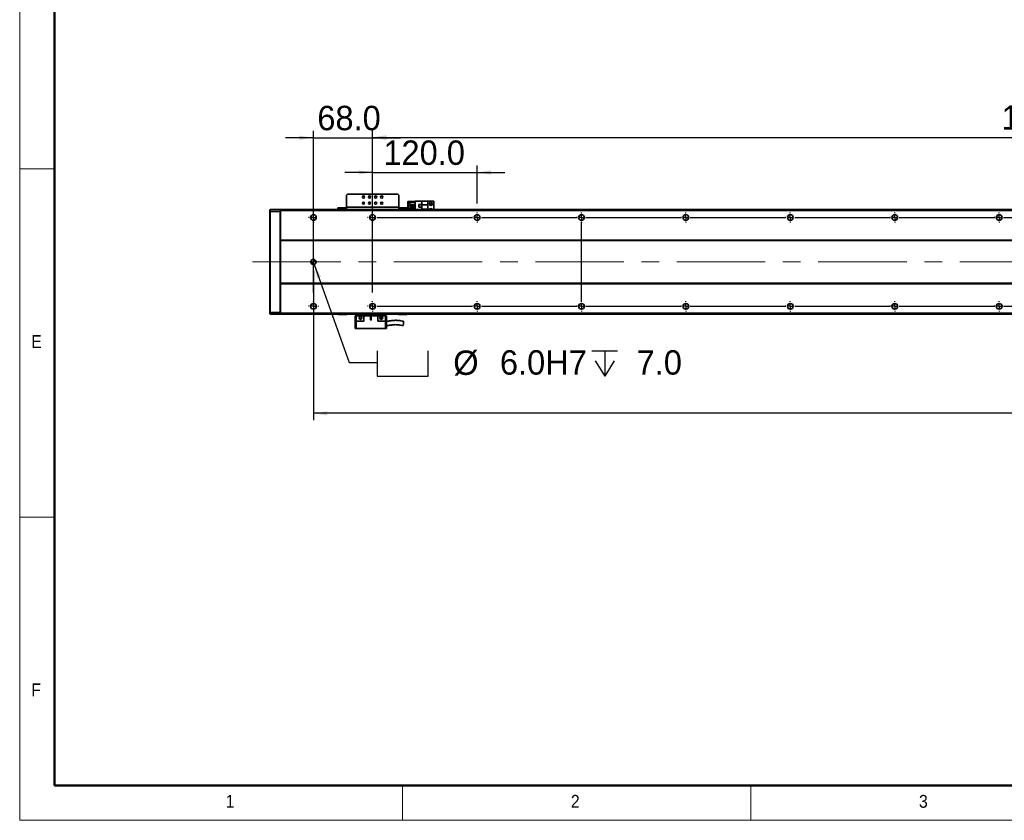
# Model space of a CAD drawing. Header units: millimetres. Extents: x 40 to 3320, y 40 to 2336.
# Tile 1 of 12: x 40 to 1171, y 40 to 959. Entities that reach past the tile are written whole.
import ezdxf

# ---------------------------------------------------------------- set-up
doc = ezdxf.new("R2010")
doc.units = ezdxf.units.MM
doc.header["$LTSCALE"] = 8
doc.linetypes.add('CENTERX2', pattern=[20.32, 12.7, -2.54, 2.54, -2.54])
doc.layers.add('黑色实线', color=7, linetype='Continuous')
doc.styles.add('SLDTEXTSTYLE1', font='Gothic.ttf', dxfattribs={"width": 0.913})
doc.styles.add('SLDTEXTSTYLE8', font='txt')
doc.styles.add('SLDTEXTSTYLE9', font='txt', dxfattribs={"bigfont": 'bigfont'})
doc.dimstyles.new('SLDDIMSTYLE0', dxfattribs={"dimtxt": 28, "dimasz": 16, "dimexe": 0, "dimexo": 0.0625, "dimgap": 7, "dimtad": 2, "dimdec": 1, "dimrnd": 1e-09, "dimzin": 4, "dimdsep": 46, "dimtxsty": 'SLDTEXTSTYLE8', "dimsah": 1, "dimcen": 0.09, "dimadec": 0, "dimazin": 1, "dimtfac": 1, "dimtdec": 1, "dimtmove": 0, "dimatfit": 0, "dimfxl": 0, "dimfrac": 2, "dimtolj": 1, "dimtzin": 12, "dimarcsym": 0})
doc.dimstyles.new('SLDDIMSTYLE4', dxfattribs={"dimtxt": 28, "dimasz": 16, "dimexe": 0, "dimexo": 0.0625, "dimgap": 7, "dimtad": 0, "dimtih": 1, "dimtoh": 1, "dimdec": 1, "dimrnd": 1e-09, "dimzin": 4, "dimdsep": 46, "dimtxsty": 'SLDTEXTSTYLE8', "dimsah": 1, "dimcen": 0, "dimadec": 0, "dimazin": 1, "dimtfac": 1, "dimtdec": 1, "dimtofl": 0, "dimtmove": 0, "dimatfit": 3, "dimfxl": 0, "dimfrac": 2, "dimtolj": 1, "dimtzin": 12, "dimarcsym": 0})
doc.dimstyles.new('SLDDIMSTYLE5', dxfattribs={"dimtxt": 28, "dimasz": 16, "dimexe": 0, "dimexo": 0.0625, "dimgap": 7, "dimtad": 2, "dimdec": 1, "dimrnd": 1e-09, "dimzin": 4, "dimdsep": 46, "dimtxsty": 'SLDTEXTSTYLE8', "dimsah": 1, "dimcen": 0.09, "dimadec": 0, "dimazin": 1, "dimtfac": 1, "dimtdec": 1, "dimtofl": 0, "dimtmove": 0, "dimatfit": 3, "dimfxl": 0, "dimfrac": 2, "dimtolj": 1, "dimtzin": 12, "dimarcsym": 0})

# ---------------------------------------------------------------- blocks, each defined once
blk = doc.blocks.new('SW_SYMBOL_HOLE_SPOT')
at = {"layer": '黑色实线', "color": 0}
for p, q in [((0, 7000), (0, 600)), ((12800, 600), (12800, 7000)), ((0, 600), (12800, 600))]:
    blk.add_line(p, q, dxfattribs=at)
blk = doc.blocks.new('SW_SYMBOL_HOLE_DEPTH')
at = {"layer": '黑色实线', "color": 0}
for p, q in [((0, 7000), (6400, 7000)), ((3200, 7000), (3200, 600)), ((800, 4440), (3200, 600)), ((5600, 4440), (3200, 600))]:
    blk.add_line(p, q, dxfattribs=at)
blk = doc.blocks.new('_D_25')
at = {"layer": '黑色实线'}
for p, q in [((378.5, 678.4), (418.6, 565.7)), ((418.6, 565.7), (450.6, 565.7))]:
    blk.add_line(p, q, dxfattribs=at)
blk.add_solid([(378.5, 678.4), (381.6, 662.5), (386.1, 664.1)], dxfattribs=at)
at = {"layer": '黑色实线', "xscale": 0.004592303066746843, "yscale": 0.004592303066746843, "zscale": 0.004592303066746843}
for name, p in [('SW_SYMBOL_HOLE_SPOT', (450.6, 547.1)), ('SW_SYMBOL_HOLE_DEPTH', (697.5, 547.1))]:
    blk.add_blockref(name, p, dxfattribs=at)
at = {"layer": '黑色实线', "char_height": 28, "attachment_point": 1, "style": 'SLDTEXTSTYLE8'}
for s, insert in [('%%c', (538.2, 579.5)), (' 6.0H7 ', (581.4, 579.8)), (' 7.0', (738.5, 579.8))]:
    blk.add_mtext(s, dxfattribs=dict(at, insert=insert))
blk = doc.blocks.new('_D_27')
at = {"layer": '黑色实线'}
for p, q in [((377.5, 671.1), (377.5, 499.4)), ((2433.5, 665.5), (2433.5, 499.4)), ((2433.5, 507.4), (377.5, 507.4))]:
    blk.add_line(p, q, dxfattribs=at)
for points in [[(377.5, 507.4), (393.5, 505), (393.5, 509.8)], [(2433.5, 507.4), (2417.5, 509.8), (2417.5, 505)]]:
    blk.add_solid(points, dxfattribs=at)
at = {"layer": '黑色实线', "insert": (1354.3, 544.1), "char_height": 28, "attachment_point": 1, "style": 'SLDTEXTSTYLE8'}
blk.add_mtext('2056.0', dxfattribs=at)
blk = doc.blocks.new('_D_30')
at = {"layer": '黑色实线'}
for p, q in [((445.5, 748.2), (445.5, 832.3)), ((2365.5, 748.2), (2365.5, 832.3)), ((445.5, 824.3), (2365.5, 824.3))]:
    blk.add_line(p, q, dxfattribs=at)
for points in [[(445.5, 824.3), (461.5, 821.9), (461.5, 826.7)], [(2365.5, 824.3), (2349.5, 826.7), (2349.5, 821.9)]]:
    blk.add_solid(points, dxfattribs=at)
at = {"layer": '黑色实线', "char_height": 28, "attachment_point": 1}
for s, insert, style in [('1920.0', (1168.3, 861), 'SLDTEXTSTYLE8'), ('=16×120（PITCH）', (1277.7, 861), 'SLDTEXTSTYLE9')]:
    blk.add_mtext(s, dxfattribs=dict(at, insert=insert, style=style))
blk = doc.blocks.new('_D_31')
at = {"layer": '黑色实线'}
for p, q in [((445.5, 784), (413.5, 784)), ((445.5, 748.2), (445.5, 792)), ((445.5, 784), (565.5, 784)), ((565.5, 748.2), (565.5, 792)), ((565.5, 784), (597.5, 784))]:
    blk.add_line(p, q, dxfattribs=at)
for points in [[(445.5, 784), (429.5, 786.4), (429.5, 781.6)], [(565.5, 784), (581.5, 781.6), (581.5, 786.4)]]:
    blk.add_solid(points, dxfattribs=at)
at = {"layer": '黑色实线', "insert": (457.9, 820.7), "char_height": 28, "attachment_point": 1, "style": 'SLDTEXTSTYLE8'}
blk.add_mtext('120.0', dxfattribs=at)
blk = doc.blocks.new('_D_32')
at = {"layer": '黑色实线'}
for p, q in [((377.5, 646.2), (377.5, 831.8)), ((445.5, 646.2), (445.5, 831.8)), ((377.5, 823.8), (345.5, 823.8)), ((377.5, 823.8), (445.5, 823.8)), ((445.5, 823.8), (477.5, 823.8))]:
    blk.add_line(p, q, dxfattribs=at)
for points in [[(377.5, 823.8), (361.5, 826.2), (361.5, 821.4)], [(445.5, 823.8), (461.5, 821.4), (461.5, 826.2)]]:
    blk.add_solid(points, dxfattribs=at)
at = {"layer": '黑色实线', "insert": (382, 860.5), "char_height": 28, "attachment_point": 1, "style": 'SLDTEXTSTYLE8'}
blk.add_mtext('68.0', dxfattribs=at)
blk = doc.blocks.new('SW_CENTERMARKSYMBOL_0')
at = {"layer": '黑色实线', "color": 0}
for p, q in [((-5.08, 0), (-5.84, 0)), ((0, 0), (-2.54, 0)), ((0, 5.08), (0, 5.84)), ((0, 0), (0, 2.54)), ((0, 0), (0, -2.54)), ((0, 0), (2.54, 0)), ((5.08, 0), (5.84, 0)), ((0, -5.08), (0, -5.84))]:
    blk.add_line(p, q, dxfattribs=at)
blk = doc.blocks.new('SW_CENTERMARKSYMBOL_1')
at = {"layer": '黑色实线', "color": 0}
for p, q in [((-313.08, 102), (-313.84, 102)), ((-308, 102), (-310.54, 102)), ((-308, 107.08), (-308, 107.84)), ((-308, 102), (-308, 104.54)), ((-308, 102), (-308, 99.46)), ((-308, 102), (-305.46, 102)), ((0, 102), (-2.54, 102)), ((0, 107.08), (0, 107.84)), ((0, 102), (0, 104.54)), ((0, 102), (0, 99.46)), ((0, 102), (2.54, 102)), ((5.08, 102), (5.84, 102)), ((-308, 96.92), (-308, 96.16)), ((0, 5.08), (0, 96.92)), ((-245.08, 0), (-245.84, 0)), ((-240, 0), (-242.54, 0)), ((-240, 5.08), (-240, 5.84)), ((-240, 0), (-240, 2.54)), ((-240, 0), (-240, -2.54)), ((-240, 0), (-237.46, 0)), ((-234.92, 0), (-125.08, 0)), ((-125.08, 0), (-125.84, 0)), ((-120, 0), (-122.54, 0)), ((-120, 0), (-122.54, 0)), ((-120, 5.08), (-120, 5.84)), ((-120, 0), (-120, 2.54)), ((-120, 0), (-120, 2.54)), ((-120, 0), (-120, -2.54)), ((-120, 0), (-117.46, 0)), ((-120, 0), (-120, -2.54)), ((-120, 0), (-117.46, 0)), ((-114.92, 0), (-114.16, 0)), ((-114.92, 0), (-5.08, 0)), ((-5.08, 0), (-5.84, 0)), ((0, 0), (-2.54, 0)), ((0, 0), (-2.54, 0)), ((0, 0), (-2.54, 0)), ((0, 5.08), (0, 5.84)), ((0, 0), (0, 2.54)), ((0, 0), (0, 2.54)), ((0, 0), (0, 2.54)), ((0, 0), (0, -2.54)), ((0, 0), (2.54, 0)), ((0, 0), (0, -2.54)), ((0, 0), (2.54, 0)), ((0, 0), (0, -2.54)), ((0, 0), (2.54, 0)), ((5.08, 0), (5.84, 0)), ((5.08, 0), (114.92, 0)), ((114.92, 0), (114.16, 0)), ((120, 0), (117.46, 0)), ((120, 0), (117.46, 0)), ((120, 0), (117.46, 0)), ((120, 0), (117.46, 0)), ((120, 5.08), (120, 5.84)), ((120, 0), (120, 2.54)), ((120, 0), (120, 2.54)), ((120, 0), (120, 2.54)), ((120, 0), (120, 2.54)), ((120, 0), (120, -2.54)), ((120, 0), (122.54, 0)), ((120, 0), (120, -2.54)), ((120, 0), (122.54, 0)), ((120, 0), (120, -2.54)), ((120, 0), (122.54, 0)), ((120, 0), (120, -2.54)), ((120, 0), (122.54, 0)), ((125.08, 0), (125.84, 0)), ((125.08, 0), (234.92, 0)), ((234.92, 0), (234.16, 0)), ((240, 0), (237.46, 0)), ((240, 0), (237.46, 0)), ((240, 0), (237.46, 0)), ((240, 0), (237.46, 0)), ((240, 0), (237.46, 0)), ((240, 5.08), (240, 5.84)), ((240, 0), (240, 2.54)), ((240, 0), (240, 2.54)), ((240, 0), (240, 2.54)), ((240, 0), (240, 2.54)), ((240, 0), (240, 2.54)), ((240, 0), (240, -2.54)), ((240, 0), (242.54, 0)), ((240, 0), (240, -2.54)), ((240, 0), (242.54, 0)), ((240, 0), (240, -2.54)), ((240, 0), (242.54, 0)), ((240, 0), (240, -2.54)), ((240, 0), (242.54, 0)), ((240, 0), (240, -2.54)), ((240, 0), (242.54, 0)), ((245.08, 0), (245.84, 0)), ((245.08, 0), (354.92, 0)), ((354.92, 0), (354.16, 0)), ((360, 0), (357.46, 0)), ((360, 0), (357.46, 0)), ((360, 0), (357.46, 0)), ((360, 0), (357.46, 0)), ((360, 0), (357.46, 0)), ((360, 0), (357.46, 0)), ((360, 5.08), (360, 5.84)), ((360, 0), (360, 2.54)), ((360, 0), (360, 2.54)), ((360, 0), (360, 2.54)), ((360, 0), (360, 2.54)), ((360, 0), (360, 2.54)), ((360, 0), (360, 2.54)), ((360, 0), (360, -2.54)), ((360, 0), (362.54, 0)), ((360, 0), (360, -2.54)), ((360, 0), (362.54, 0)), ((360, 0), (360, -2.54)), ((360, 0), (362.54, 0)), ((360, 0), (360, -2.54)), ((360, 0), (362.54, 0)), ((360, 0), (360, -2.54)), ((360, 0), (362.54, 0)), ((360, 0), (360, -2.54)), ((360, 0), (362.54, 0)), ((365.08, 0), (365.84, 0)), ((365.08, 0), (474.92, 0)), ((474.92, 0), (474.16, 0)), ((480, 0), (477.46, 0)), ((480, 0), (477.46, 0)), ((480, 0), (477.46, 0)), ((480, 0), (477.46, 0)), ((480, 0), (477.46, 0)), ((480, 0), (477.46, 0)), ((480, 0), (477.46, 0)), ((480, 5.08), (480, 5.84)), ((480, 0), (480, 2.54)), ((480, 0), (480, 2.54)), ((480, 0), (480, 2.54)), ((480, 0), (480, 2.54)), ((480, 0), (480, 2.54)), ((480, 0), (480, 2.54)), ((480, 0), (480, 2.54)), ((480, 0), (480, -2.54)), ((480, 0), (482.54, 0)), ((480, 0), (480, -2.54)), ((480, 0), (482.54, 0)), ((480, 0), (480, -2.54)), ((480, 0), (482.54, 0)), ((480, 0), (480, -2.54)), ((480, 0), (482.54, 0)), ((480, 0), (480, -2.54)), ((480, 0), (482.54, 0)), ((480, 0), (480, -2.54)), ((480, 0), (482.54, 0)), ((480, 0), (480, -2.54)), ((480, 0), (482.54, 0)), ((485.08, 0), (485.84, 0)), ((485.08, 0), (594.92, 0)), ((-240, -5.08), (-240, -5.84)), ((-120, -5.08), (-120, -5.84)), ((0, -5.08), (0, -5.84)), ((120, -5.08), (120, -5.84)), ((240, -5.08), (240, -5.84)), ((360, -5.08), (360, -5.84)), ((480, -5.08), (480, -5.84))]:
    blk.add_line(p, q, dxfattribs=at)
blk = doc.blocks.new('SW_CENTERMARKSYMBOL_2')
at = {"layer": '黑色实线', "color": 0}
for p, q in [((-365.08, 0), (-365.84, 0)), ((-360, 0), (-362.54, 0)), ((-360, 5.08), (-360, 5.84)), ((-360, 0), (-360, 2.54)), ((-360, 0), (-360, -2.54)), ((-360, 0), (-357.46, 0)), ((-354.92, 0), (-245.08, 0)), ((-245.08, 0), (-245.84, 0)), ((-240, 0), (-242.54, 0)), ((-240, 0), (-242.54, 0)), ((-240, 5.08), (-240, 5.84)), ((-240, 0), (-240, 2.54)), ((-240, 0), (-240, 2.54)), ((-240, 0), (-240, -2.54)), ((-240, 0), (-237.46, 0)), ((-240, 0), (-240, -2.54)), ((-240, 0), (-237.46, 0)), ((-234.92, 0), (-234.16, 0)), ((-234.92, 0), (-125.08, 0)), ((-125.08, 0), (-125.84, 0)), ((-120, 0), (-122.54, 0)), ((-120, 0), (-122.54, 0)), ((-120, 0), (-122.54, 0)), ((-120, 5.08), (-120, 5.84)), ((-120, 0), (-120, 2.54)), ((-120, 0), (-120, 2.54)), ((-120, 0), (-120, 2.54)), ((-120, 0), (-120, -2.54)), ((-120, 0), (-117.46, 0)), ((-120, 0), (-120, -2.54)), ((-120, 0), (-117.46, 0)), ((-120, 0), (-120, -2.54)), ((-120, 0), (-117.46, 0)), ((-114.92, 0), (-114.16, 0)), ((-114.92, 0), (-5.08, 0)), ((-5.08, 0), (-5.84, 0)), ((0, 0), (-2.54, 0)), ((0, 0), (-2.54, 0)), ((0, 0), (-2.54, 0)), ((0, 0), (-2.54, 0)), ((0, 5.08), (0, 5.84)), ((0, 0), (0, 2.54)), ((0, 0), (0, 2.54)), ((0, 0), (0, 2.54)), ((0, 0), (0, 2.54)), ((0, 0), (0, -2.54)), ((0, 0), (2.54, 0)), ((0, 0), (0, -2.54)), ((0, 0), (2.54, 0)), ((0, 0), (0, -2.54)), ((0, 0), (2.54, 0)), ((0, 0), (0, -2.54)), ((0, 0), (2.54, 0)), ((5.08, 0), (5.84, 0)), ((5.08, 0), (114.92, 0)), ((114.92, 0), (114.16, 0)), ((120, 0), (117.46, 0)), ((120, 0), (117.46, 0)), ((120, 0), (117.46, 0)), ((120, 0), (117.46, 0)), ((120, 0), (117.46, 0)), ((120, 5.08), (120, 5.84)), ((120, 0), (120, 2.54)), ((120, 0), (120, 2.54)), ((120, 0), (120, 2.54)), ((120, 0), (120, 2.54)), ((120, 0), (120, 2.54)), ((120, 0), (120, -2.54)), ((120, 0), (122.54, 0)), ((120, 0), (120, -2.54)), ((120, 0), (122.54, 0)), ((120, 0), (120, -2.54)), ((120, 0), (122.54, 0)), ((120, 0), (120, -2.54)), ((120, 0), (122.54, 0)), ((120, 0), (120, -2.54)), ((120, 0), (122.54, 0)), ((125.08, 0), (125.84, 0)), ((125.08, 0), (234.92, 0)), ((234.92, 0), (234.16, 0)), ((240, 0), (237.46, 0)), ((240, 0), (237.46, 0)), ((240, 0), (237.46, 0)), ((240, 0), (237.46, 0)), ((240, 0), (237.46, 0)), ((240, 0), (237.46, 0)), ((240, 5.08), (240, 5.84)), ((240, 0), (240, 2.54)), ((240, 0), (240, 2.54)), ((240, 0), (240, 2.54)), ((240, 0), (240, 2.54)), ((240, 0), (240, 2.54)), ((240, 0), (240, 2.54)), ((240, 0), (240, -2.54)), ((240, 0), (242.54, 0)), ((240, 0), (240, -2.54)), ((240, 0), (242.54, 0)), ((240, 0), (240, -2.54)), ((240, 0), (242.54, 0)), ((240, 0), (240, -2.54)), ((240, 0), (242.54, 0)), ((240, 0), (240, -2.54)), ((240, 0), (242.54, 0)), ((240, 0), (240, -2.54)), ((240, 0), (242.54, 0)), ((245.08, 0), (245.84, 0)), ((245.08, 0), (354.92, 0)), ((354.92, 0), (354.16, 0)), ((360, 0), (357.46, 0)), ((360, 0), (357.46, 0)), ((360, 0), (357.46, 0)), ((360, 0), (357.46, 0)), ((360, 0), (357.46, 0)), ((360, 0), (357.46, 0)), ((360, 0), (357.46, 0)), ((360, 5.08), (360, 5.84)), ((360, 0), (360, 2.54)), ((360, 0), (360, 2.54)), ((360, 0), (360, 2.54)), ((360, 0), (360, 2.54)), ((360, 0), (360, 2.54)), ((360, 0), (360, 2.54)), ((360, 0), (360, 2.54)), ((360, 0), (360, -2.54)), ((360, 0), (362.54, 0)), ((360, 0), (360, -2.54)), ((360, 0), (362.54, 0)), ((360, 0), (360, -2.54)), ((360, 0), (362.54, 0)), ((360, 0), (360, -2.54)), ((360, 0), (362.54, 0)), ((360, 0), (360, -2.54)), ((360, 0), (362.54, 0)), ((360, 0), (360, -2.54)), ((360, 0), (362.54, 0)), ((360, 0), (360, -2.54)), ((360, 0), (362.54, 0)), ((365.08, 0), (365.84, 0)), ((365.08, 0), (474.92, 0)), ((-360, -5.08), (-360, -5.84)), ((-240, -5.08), (-240, -5.84)), ((-120, -5.08), (-120, -5.84)), ((0, -5.08), (0, -5.84)), ((120, -5.08), (120, -5.84)), ((240, -5.08), (240, -5.84)), ((360, -5.08), (360, -5.84))]:
    blk.add_line(p, q, dxfattribs=at)
blk = doc.blocks.new('SW_DOWELSYMBOL_4')
at = {"linetype": 'Continuous', "lineweight": 18}
h = blk.add_hatch(color=0, dxfattribs=at)
edge = h.paths.add_edge_path(flags=0)
edge.add_arc((0, 0), 3, 180, 270)
edge.add_line((0, -3), (0, 0))
edge.add_line((0, 0), (-3, 0))
h = blk.add_hatch(color=0, dxfattribs=at)
edge = h.paths.add_edge_path(flags=0)
edge.add_arc((0, 0), 3, 0, 90)
edge.add_line((0, 3), (0, 0))
edge.add_line((0, 0), (3, 0))
at = {"layer": '黑色实线', "color": 0}
blk.add_circle((0, 0), 3, dxfattribs=at)

msp = doc.modelspace()

# ---------------------------------------------------------------- linework, layer by layer
at = {"color": 7, "linetype": 'Continuous', "lineweight": 18}
for p, q in [((40, 2336), (40, 40)), ((80, 2296), (80, 80)), ((40, 788), (80, 788)), ((80, 388), (40, 388)), ((80, 80), (3280, 80)), ((480, 40), (480, 80)), ((880, 80), (880, 40)), ((984, 80), (3280, 80)), ((40, 40), (3320, 40))]:
    msp.add_line(p, q, dxfattribs=at)
at = {"color": 7, "linetype": 'Continuous', "lineweight": 50}
for p, q in [((80, 2296), (80, 80)), ((80, 80), (3280, 80))]:
    msp.add_line(p, q, dxfattribs=at)
at = {"color": 7, "linetype": 'Continuous', "lineweight": 35}
for p, q in [((416.5144599, 759.0456268), (415.5144728, 758.0456247)), ((415.5144728, 758.0456247), (415.5144728, 744.2456221)), ((474.5144582, 759.0456268), (416.5144599, 759.0456268)), ((475.5144752, 758.0456247), (474.5144582, 759.0456268)), ((475.5144752, 744.2456221), (475.5144752, 758.0456247)), ((486.3144792, 750.7507613), (486.0144592, 750.4507637)), ((486.3144792, 750.4507637), (486.0144592, 750.4507637)), ((486.0144592, 741.2456235), (486.0144592, 750.4507637)), ((486.4387251, 750.7507613), (486.3144792, 750.4507637)), ((486.3144792, 750.7507613), (486.4387251, 750.7507613)), ((490.7144642, 750.4507637), (486.3144792, 750.4507637)), ((486.3144792, 750.4507637), (486.3144792, 741.2456235)), ((486.4387251, 750.7507613), (490.7144642, 750.7507613)), ((488.3144534, 749.8107588), (494.514469, 749.8107588)), ((488.3144534, 747.3107612), (488.3144534, 749.8107588)), ((488.3144534, 747.3107612), (494.514469, 747.3107612)), ((490.7144642, 750.7507613), (494.514469, 750.7507613)), ((490.7144642, 749.8107588), (490.7144642, 750.7507613)), ((490.7144642, 746.2707644), (490.7144642, 747.3107612)), ((494.514469, 741.2456235), (494.514469, 751.0507589)), ((494.514469, 751.0507589), (502.0644701, 751.0507589)), ((501.8144584, 747.3507633), (498.6144639, 747.3507633)), ((498.6144639, 747.3507633), (498.6144639, 744.1507613)), ((498.7144805, 747.2507616), (498.7144805, 744.250763)), ((501.7144716, 747.2507616), (498.7144805, 747.2507616)), ((501.7144716, 744.250763), (501.7144716, 747.2507616)), ((501.8144584, 744.1507613), (501.8144584, 747.3507633)), ((509.0144611, 751.0507589), (502.0644701, 751.0507589)), ((502.0644701, 751.0507589), (502.0644701, 746.7507606)), ((509.0144611, 746.7507606), (502.0644701, 746.7507606)), ((502.0644701, 741.7507579), (502.0644701, 746.7507606)), ((509.0144611, 746.7507606), (509.0144611, 751.0507589)), ((516.0144604, 751.0507589), (509.0144611, 751.0507589)), ((509.0144611, 746.7507606), (509.0144611, 741.7507579)), ((516.0144604, 751.0507589), (516.0144604, 741.2456235)), ((327.5144733, 740.9456259), (327.8144634, 741.2456235)), ((327.5144733, 739.1213586), (327.5144733, 740.9456259)), ((327.5144733, 739.1213586), (327.8144634, 739.2456232)), ((327.5144733, 623.3698873), (327.5144733, 739.1213586)), ((327.8144634, 741.2456235), (327.8144634, 739.2456232)), ((327.8144634, 741.2456235), (339.2144627, 741.2456235)), ((327.8144634, 739.2456232), (327.8144634, 623.2456228)), ((339.2144627, 739.2456232), (327.8144634, 739.2456232)), ((339.2144627, 739.2456232), (339.2144627, 741.2456235)), ((339.5144678, 740.9456259), (339.2144627, 741.2456235)), ((339.2144627, 623.2456228), (339.2144627, 739.2456232)), ((339.5144678, 739.1213586), (339.2144627, 739.2456232)), ((2471.5144373, 741.2456235), (339.5144678, 741.2456235)), ((339.5144678, 740.2456252), (339.5144678, 741.2456235)), ((2471.5144373, 740.2456252), (339.5144678, 740.2456252)), ((339.5144678, 706.2456233), (339.5144678, 740.2456252)), ((405.5144823, 741.2456235), (405.5144823, 743.2456201)), ((405.5144823, 743.2456201), (406.5144694, 743.2456201)), ((406.5144694, 743.2456201), (406.5144694, 741.2456235)), ((406.5144694, 743.2456201), (414.5144559, 743.2456201)), ((414.5144559, 743.2456201), (414.5144559, 741.2456235)), ((415.5144728, 743.2456201), (414.5144559, 743.2456201)), ((475.5144752, 744.2456221), (415.5144728, 744.2456221)), ((415.5144728, 741.2456235), (415.5144728, 744.2456221)), ((475.5144752, 744.2456221), (475.5144752, 741.2456235)), ((476.5144623, 743.2456201), (475.5144752, 743.2456201)), ((476.5144623, 743.2456201), (476.5144623, 741.2456235)), ((476.5144623, 743.2456201), (484.5144785, 743.2456201)), ((484.5144785, 741.2456235), (484.5144785, 743.2456201)), ((484.5144785, 743.2456201), (485.5144656, 743.2456201)), ((485.5144656, 743.2456201), (485.5144656, 741.2456235)), ((488.3144534, 744.7707614), (488.3144534, 746.2707644)), ((488.3144534, 746.2707644), (494.514469, 746.2707644)), ((488.3144534, 744.7707614), (494.514469, 744.7707614)), ((488.3144534, 743.7307646), (494.514469, 743.7307646)), ((488.3144534, 742.2307616), (488.3144534, 743.7307646)), ((488.3144534, 742.2307616), (494.514469, 742.2307616)), ((490.7144642, 743.7307646), (490.7144642, 744.7707614)), ((490.7144642, 741.2456235), (490.7144642, 742.2307616)), ((498.6144639, 744.1507613), (501.8144584, 744.1507613)), ((498.7144805, 744.250763), (501.7144716, 744.250763)), ((502.0644701, 741.7507579), (509.0144611, 741.7507579)), ((502.0644701, 741.7507579), (502.0644701, 741.2456235)), ((509.0144611, 741.2456235), (509.0144611, 741.7507579)), ((380.5144764, 733.6203976), (380.5144764, 730.8708502)), ((2471.5144373, 706.2456233), (339.5144678, 706.2456233)), ((339.5144678, 706.2456233), (339.5144678, 705.7456242)), ((2471.5144373, 705.7456242), (339.5144678, 705.7456242)), ((339.5144678, 656.7456236), (339.5144678, 705.7456242)), ((2471.5144373, 656.7456236), (339.5144678, 656.7456236)), ((339.5144678, 656.2456226), (339.5144678, 656.7456236)), ((2471.5144373, 656.2456226), (339.5144678, 656.2456226)), ((339.5144678, 622.2456245), (339.5144678, 656.2456226)), ((327.5144733, 621.5456238), (327.5144733, 623.3698873)), ((327.5144733, 623.3698873), (327.8144634, 623.2456228)), ((327.8144634, 623.2456228), (327.8144634, 621.2456224)), ((327.8144634, 623.2456228), (339.2144627, 623.2456228)), ((339.5144678, 623.3698873), (339.2144627, 623.2456228)), ((339.2144627, 621.2456224), (339.2144627, 623.2456228)), ((380.5144764, 631.6203957), (380.5144764, 628.8708521)), ((327.5144733, 621.5456238), (327.8144634, 621.2456224)), ((339.2144627, 621.2456224), (327.8144634, 621.2456224)), ((339.5144678, 621.5456238), (339.2144627, 621.2456224)), ((2471.5144373, 622.2456245), (339.5144678, 622.2456245)), ((339.5144678, 622.2456245), (339.5144678, 621.2456224)), ((2471.5144373, 621.2456224), (339.5144678, 621.2456224)), ((406.0144759, 621.05076), (406.0144759, 621.2456224)), ((406.0144759, 621.05076), (407.014463, 621.05076)), ((406.3144661, 620.7507623), (406.0144759, 621.05076)), ((407.1387387, 620.7507623), (406.3144661, 620.7507623)), ((407.014463, 621.2456224), (407.014463, 621.05076)), ((407.014463, 621.05076), (415.0144792, 621.05076)), ((407.1387387, 620.7507623), (407.014463, 621.05076)), ((414.8902035, 620.7507623), (407.1387387, 620.7507623)), ((414.8902035, 620.7507623), (415.0144792, 621.05076)), ((415.7144762, 620.7507623), (414.8902035, 620.7507623)), ((415.0144792, 621.05076), (415.0144792, 621.2456224)), ((415.0144792, 621.05076), (416.0144663, 621.05076)), ((416.0144663, 621.05076), (415.7144762, 620.7507623)), ((416.0144663, 621.2456224), (416.0144663, 621.05076)), ((425.5144632, 619.350761), (425.5144632, 604.9507594)), ((426.7144538, 619.350761), (425.5144632, 619.350761)), ((426.5144802, 619.350761), (426.5144802, 621.2456224)), ((426.7144538, 613.35076), (426.5144802, 613.35076)), ((426.5144802, 604.9507594), (426.5144802, 613.35076)), ((426.7144538, 619.350761), (426.7144538, 613.35076)), ((435.5144537, 619.350761), (426.7144538, 619.350761)), ((426.7144538, 613.35076), (435.5144537, 613.35076)), ((435.5144537, 619.350761), (443.2644582, 619.350761)), ((435.5144537, 619.350761), (435.5144537, 613.35076)), ((443.7644816, 619.350761), (443.2644582, 619.350761)), ((443.2644582, 619.350761), (443.2644582, 614.6007588)), ((443.7644816, 619.350761), (451.5144563, 619.350761)), ((443.7644816, 614.6007588), (443.7644816, 619.350761)), ((451.5144563, 613.35076), (451.5144563, 619.350761)), ((460.3144563, 619.350761), (451.5144563, 619.350761)), ((451.5144563, 613.35076), (460.3144563, 613.35076)), ((456.5237499, 617.4019759), (456.6549993, 616.9979757)), ((460.3144563, 613.35076), (460.3144563, 619.350761)), ((461.5144766, 619.350761), (460.3144563, 619.350761)), ((460.5144597, 613.35076), (460.3144563, 613.35076)), ((460.5144597, 619.350761), (460.5144597, 621.2456224)), ((460.5144597, 613.35076), (460.5144597, 604.9507594)), ((461.5144766, 604.9507594), (461.5144766, 619.350761)), ((475.0144816, 621.05076), (475.0144816, 621.2456224)), ((475.0144816, 621.05076), (476.0144687, 621.05076)), ((475.3144718, 620.7507623), (475.0144816, 621.05076)), ((476.1387444, 620.7507623), (475.3144718, 620.7507623)), ((476.0144687, 621.2456224), (476.0144687, 621.05076)), ((476.0144687, 621.05076), (484.0144551, 621.05076)), ((476.1387444, 620.7507623), (476.0144687, 621.05076)), ((483.8902093, 620.7507623), (476.1387444, 620.7507623)), ((483.8902093, 620.7507623), (484.0144551, 621.05076)), ((484.7144819, 620.7507623), (483.8902093, 620.7507623)), ((484.0144551, 621.05076), (484.0144551, 621.2456224)), ((484.0144551, 621.05076), (485.0144721, 621.05076)), ((485.0144721, 621.05076), (484.7144819, 620.7507623)), ((485.0144721, 621.2456224), (485.0144721, 621.05076)), ((426.5144802, 604.9507594), (425.5144632, 604.9507594)), ((460.5144597, 604.9507594), (426.5144802, 604.9507594)), ((461.5144766, 604.9507594), (460.5144597, 604.9507594))]:
    msp.add_line(p, q, dxfattribs=at)
at = {"color": 8, "linetype": 'Continuous', "lineweight": 35}
for p, q in [((442.7575803, 749.7507593), (441.2713683, 749.7507593)), ((449.7575796, 749.7507593), (448.2713676, 749.7507593))]:
    msp.add_line(p, q, dxfattribs=at)
at = {"color": 7, "linetype": 'Continuous', "lineweight": 35}
for centre, radius in [((435.0144678, 755.7456235), 1.25), ((435.0144678, 748.7456235), 1.25), ((442.0144678, 755.7456235), 1.25), ((442.0144678, 748.7456235), 1.25), ((449.0144678, 755.7456235), 1.25), ((449.0144678, 748.7456235), 1.25), ((456.0144678, 755.7456235), 1.25), ((456.0144678, 748.7456235), 1.25), ((512.5144678, 747.7507615), 1.75), ((512.5144678, 747.7507615), 1.25), ((377.5144678, 732.2456235), 3.3), ((445.5144678, 732.2456235), 3.3), ((565.5144678, 732.2456235), 3.3), ((685.5144678, 732.2456235), 3.3), ((805.5144678, 732.2456235), 3.3), ((925.5144678, 732.2456235), 3.3), ((1045.5144678, 732.2456235), 3.3), ((1165.5144678, 732.2456235), 3.3), ((377.5144678, 681.2456235), 3), ((377.5144678, 630.2456235), 3.3), ((445.5144678, 630.2456235), 3.3), ((565.5144678, 630.2456235), 3.3), ((685.5144678, 630.2456235), 3.3), ((805.5144678, 630.2456235), 3.3), ((925.5144678, 630.2456235), 3.3), ((1045.5144678, 630.2456235), 3.3), ((1165.5144678, 630.2456235), 3.3), ((431.5144678, 616.8507615), 1.6), ((455.5144678, 616.8507615), 1.6)]:
    msp.add_circle(centre, radius, dxfattribs=at)
for centre, radius, start, end in [((512.5144678, 740.7507615), 1.75, 16.4260898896, 163.5739101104), ((512.5144678, 740.7507615), 1.25, 23.3214650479, 156.6785349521), ((443.5144678, 614.6007615), 0.25, 180, 0)]:
    msp.add_arc(centre, radius, start, end, dxfattribs=at)
for points, knots in [([(432.6550103, 616.9979757), (432.6742681, 616.869414), (432.712971, 616.6110416), (432.6061672, 616.2208209), (432.3839907, 615.8750226), (432.0481028, 615.6085508), (431.6301847, 615.4579454), (431.1725651, 615.4506591), (430.7375993, 615.5816131), (430.506313, 615.7638183), (430.3976334, 615.8494351)], [0, 0, 0, 0, 0.1147382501, 0.23059126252, 0.35093007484, 0.4758292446, 0.60545612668, 0.73940388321, 0.87754795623, 1, 1, 1, 1]), ([(431.4960874, 618.150234), (431.6379739, 618.1232013), (431.921112, 618.0692569), (432.2746427, 617.816543), (432.4540224, 617.5675814), (432.5154676, 617.4216698), (432.5237609, 617.4019759)], [0, 0, 0, 0, 0.3223276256, 0.6432129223, 0.9518441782, 1, 1, 1, 1]), ([(455.5144644, 618.0007605), (455.3984965, 617.9905531), (455.1665567, 617.9701381), (454.8502464, 617.8098489), (454.5942771, 617.5699292), (454.4218693, 617.2626834), (454.3487867, 616.9185411), (454.3815004, 616.5681043), (454.5172077, 616.2433947), (454.7434558, 615.9738237), (455.0397644, 615.7839429), (455.379171, 615.6909443), (455.73091, 615.7033196), (456.0628474, 615.8199104), (456.345512, 616.0302003), (456.5506826, 616.3147829), (456.6691871, 616.6490038), (456.6597286, 616.8816524), (456.6549993, 616.9979757)], [0, 0, 0, 0, 0.0624977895, 0.1249976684, 0.1874971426, 0.2499982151, 0.3124966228, 0.3749963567, 0.4374973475, 0.4999967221, 0.5624980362, 0.6249943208, 0.6874953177, 0.7499948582, 0.81249679, 0.8749971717, 0.9374991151, 1, 1, 1, 1]), ([(456.6549993, 616.9979757), (456.6742734, 616.8694131), (456.713009, 616.6110372), (456.6061392, 616.2208354), (456.3840174, 615.8750129), (456.0481181, 615.6085525), (455.6302048, 615.4579452), (455.1725827, 615.4506578), (454.7376136, 615.5816205), (454.5063124, 615.7638189), (454.3976224, 615.8494351)], [0, 0, 0, 0, 0.11473834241, 0.23059291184, 0.35092628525, 0.475824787, 0.60545097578, 0.7393980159, 0.87754135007, 1, 1, 1, 1]), ([(455.4961062, 618.150234), (455.6379802, 618.1231972), (455.9211108, 618.0692413), (456.2746642, 617.8165644), (456.4540128, 617.5675755), (456.5154565, 617.4216697), (456.5237499, 617.4019759)], [0, 0, 0, 0, 0.3223111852, 0.6432200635, 0.9518434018, 1, 1, 1, 1]), ([(480.8270074, 613.1430006), (479.8569471, 613.2978816), (478.0461195, 613.5870007), (475.5773425, 613.9706787), (473.5186821, 614.1394161), (471.6647971, 614.1783211), (469.6321327, 614.0976061), (467.8007886, 613.8907775), (466.290115, 613.6733605), (465.280376, 613.5222927), (464.2378175, 613.3707807), (463.1750044, 613.2519437), (462.257164, 613.1744823), (461.7078824, 613.2078342), (461.5144766, 613.2195776)], [0, 0, 0, 0, 0.1557740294, 0.2907859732, 0.3967697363, 0.4749902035, 0.5735898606, 0.7047464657, 0.7546895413, 0.8070874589, 0.8612087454, 0.9159540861, 0.9704068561, 1, 1, 1, 1]), ([(480.2618659, 608.2439979), (480.2963927, 608.2300307), (480.3944443, 608.1903655), (480.5870887, 608.4571972), (480.8016246, 608.9557249), (480.9892484, 609.6523811), (481.1294733, 610.4588353), (481.207004, 611.2980227), (481.2111206, 612.0780193), (481.1376943, 612.6941123), (481.0057744, 613.0823728), (480.8828011, 613.1127675), (480.8267987, 613.1266093)], [0, 0, 0, 0, 0.0574060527, 0.163025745, 0.2664660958, 0.3699770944, 0.4747885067, 0.5815843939, 0.6902312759, 0.799775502, 0.9088172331, 1, 1, 1, 1]), ([(461.5144766, 608.2343792), (461.7496352, 608.2259633), (462.4674538, 608.2002737), (463.6127836, 608.2884445), (465.294236, 608.4815952), (466.9934748, 608.7502105), (468.6702566, 608.9801665), (470.1183854, 609.1254728), (471.8050426, 609.2110469), (473.7153603, 609.1481555), (475.7532531, 608.9239368), (477.8628381, 608.566607), (479.4098932, 608.3291942), (480.2562631, 608.1993094)], [0, 0, 0, 0, 0.0368682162, 0.1125397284, 0.1785183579, 0.3028051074, 0.3842704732, 0.4445276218, 0.5302864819, 0.6473384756, 0.7447459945, 0.8603544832, 1, 1, 1, 1])]:
    msp.add_open_spline(points, degree=3, knots=knots, dxfattribs=at)
at = {"layer": '黑色实线', "linetype": 'CENTERX2', "lineweight": 18}
msp.add_line((2522.3144678, 681.2456235), (288.7144678, 681.2456235), dxfattribs=at)

# ---------------------------------------------------------------- block references
at = {"layer": '黑色实线'}
for name, p in [('SW_CENTERMARKSYMBOL_1', (685.5144678, 630.2456235)), ('SW_CENTERMARKSYMBOL_2', (805.5144678, 732.2456235)), ('SW_DOWELSYMBOL_4', (377.5144678, 681.2456235)), ('SW_CENTERMARKSYMBOL_0', (377.5144678, 630.2456235))]:
    msp.add_blockref(name, p, dxfattribs=at)

# ---------------------------------------------------------------- texts
at = {"color": 7, "linetype": 'Continuous', "lineweight": 0, "char_height": 14.8166667, "attachment_point": 1, "style": 'SLDTEXTSTYLE1'}
for s, insert in [('E', (53.3333333, 597.1704528)), ('F', (53.3333333, 197.1704528)), ('1', (276.6666667, 69.1704848)), ('2', (673.3333333, 69.1704848)), ('3', (1073.3333333, 69.1704848))]:
    msp.add_mtext(s, dxfattribs=dict(at, insert=insert))

# ---------------------------------------------------------------- dimensions: what is measured, and where the dimension line sits
at = {"layer": '黑色实线'}
for base, p1, p2, dimstyle, picture, middle in [((445.5144678, 823.7661337), (377.5144678, 636.0856235), (445.5144678, 636.0856235), 'SLDDIMSTYLE0', '_D_32', (416.5066043, 823.7661337)), ((565.5144678, 783.9671634), (445.5144678, 738.0856235), (565.5144678, 738.0856235), 'SLDDIMSTYLE0', '_D_31', (502.5511314, 783.9671634)), ((377.5144678, 507.3852781), (2433.5144678, 675.7056235), (377.5144678, 681.2456235), 'SLDDIMSTYLE5', '_D_27', (1409.0157901, 507.3852781))]:
    dim = msp.add_linear_dim(base=base, p1=p1, p2=p2, dimstyle=dimstyle, dxfattribs=at)
    dim.commit()
    dim.dimension.update_dxf_attribs({"geometry": picture, "text_midpoint": middle, "dimtype": 160})
dim = msp.add_linear_dim(base=(2365.5144678, 824.3008592), p1=(445.5144678, 738.0856235), p2=(2365.5144678, 738.0856235), text='<>=16×120（PITCH）', dimstyle='SLDDIMSTYLE5', dxfattribs=at)
dim.commit()
dim.dimension.update_dxf_attribs({"geometry": '_D_30', "text_midpoint": (1384.0156819, 824.3008592), "dimtype": 160})
dim = msp.add_diameter_dim_2p(p1=(376.5104414, 684.0726238), p2=(378.5184941, 678.4186231), text='{\\fGDT;v} <>H7 {\\fGDT;x} 7.0\\P', dimstyle='SLDDIMSTYLE4', dxfattribs=at)
dim.commit()
dim.dimension.update_dxf_attribs({"geometry": '_D_25', "text_midpoint": (623.9846143, 565.6789557), "dimtype": 163})

doc.saveas('drawing.dxf')
